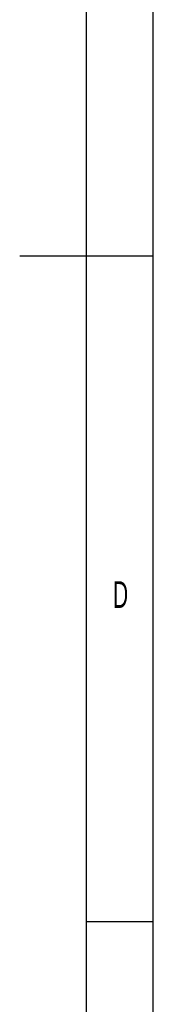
# Model space of a CAD drawing. Header units: millimetres. Extents: x 15 to 415, y 5 to 292.
# Tile 23 of 24: x 405 to 415, y 92 to 166. Entities that reach past the tile are written whole.
import ezdxf

# ---------------------------------------------------------------- set-up
doc = ezdxf.new("R2010")
doc.units = ezdxf.units.MM
doc.layers.add('SLD-0', color=179, linetype='Continuous')
doc.styles.add('SLDTEXTSTYLE2', font='TXT', dxfattribs={"width": 0.589474})

msp = doc.modelspace()

# ---------------------------------------------------------------- linework, layer by layer
at = {"layer": 'SLD-0', "color": 179, "linetype": 'Continuous'}
for p, q in [((415.078844, 5.21478), (415.078844, 292.21478)), ((410.078844, 10.21478), (410.078844, 287.21478)), ((405.078844, 148.71478), (415.078844, 148.71478)), ((410.078844, 98.71478), (415.078844, 98.71478))]:
    msp.add_line(p, q, dxfattribs=at)

# ---------------------------------------------------------------- texts
at = {"layer": 'SLD-0', "insert": (412.628936, 124.270617), "char_height": 2, "attachment_point": 2, "style": 'SLDTEXTSTYLE2'}
msp.add_mtext('D', dxfattribs=at)

doc.saveas('drawing.dxf')
